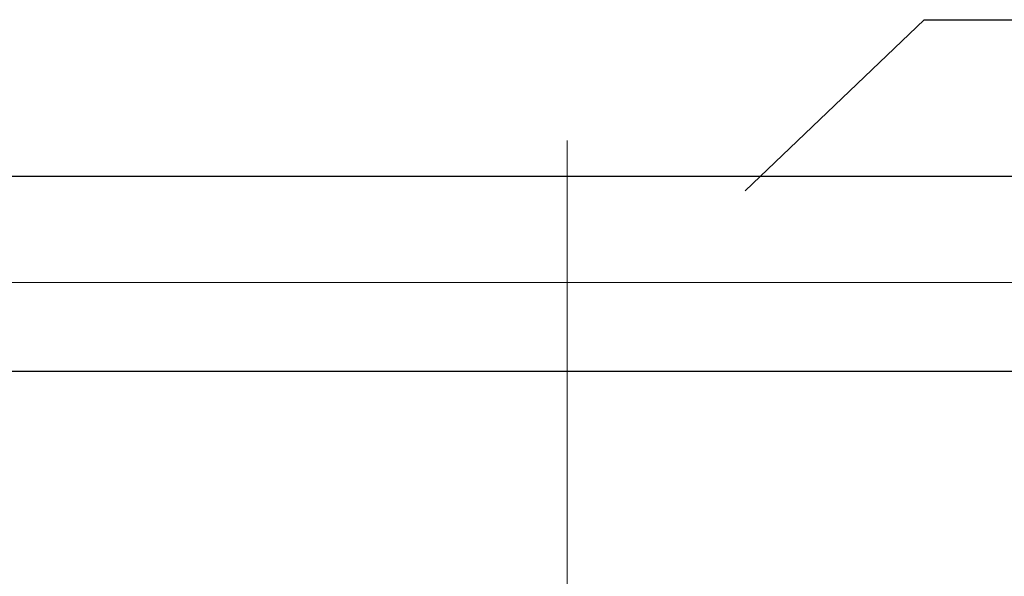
# Model space of a CAD drawing. Extents: x 0 to 7432618, y -40 to 5712028.
# Tile 164 of 165: x 7432600.85 to 7432605.02, y 5711654.79 to 5711657.15. Entities that reach past the tile are written whole.
import ezdxf

# ---------------------------------------------------------------- set-up
doc = ezdxf.new("R2010")
doc.units = 0
doc.header["$MEASUREMENT"] = 0
doc.linetypes.add('DASHDOT', pattern=[25.4, 12.7, -6.35, 0, -6.35])
for name, color, linetype, lineweight in [('H', 2, 'DASHDOT', 13), ('HAWLE', 5, 'Continuous', 25), ('HS', 174, 'Continuous', 13)]:
    doc.layers.add(name, color=color, linetype=linetype, lineweight=lineweight)
doc.layers.add('rysunek', color=7, linetype='Continuous')

# ---------------------------------------------------------------- blocks, each defined once
blk = doc.blocks.new('A$C45305566')
at = {"layer": 'H', "ltscale": 40}
blk.add_line((0, 10), (0, -320), dxfattribs=at)
at = {"layer": 'HAWLE'}
blk.add_line((-168.5, -55), (168.5, -55), dxfattribs=at)
blk.add_lwpolyline([(-183.5, 0), (183.5, 0), (183.5, -30), (168.5, -55), (178, -300), (210, -300), (210, -310), (-210, -310), (-210, -300), (-178, -300), (-168.5, -55), (-183.5, -30)], close=True, dxfattribs=at)
at = {"layer": 'HS'}
blk.add_lwpolyline([(-183.5, -30), (183.5, -30)], dxfattribs=at)

msp = doc.modelspace()

# ---------------------------------------------------------------- linework, layer by layer
at = {"layer": 'rysunek', "color": 3}
for points in [[(7432604.6774, 5711657.1493), (7432603.9201, 5711656.4256)], [(7432604.6774, 5711657.1493), (7432606.7151, 5711657.1493)]]:
    msp.add_lwpolyline(points, dxfattribs=at)

# ---------------------------------------------------------------- block references
at = {"lineweight": 5, "xscale": 0.015, "yscale": 0.015, "zscale": 0.015}
msp.add_blockref('A$C45305566', (7432603.1676, 5711656.4876), dxfattribs=at)

doc.saveas('drawing.dxf')
